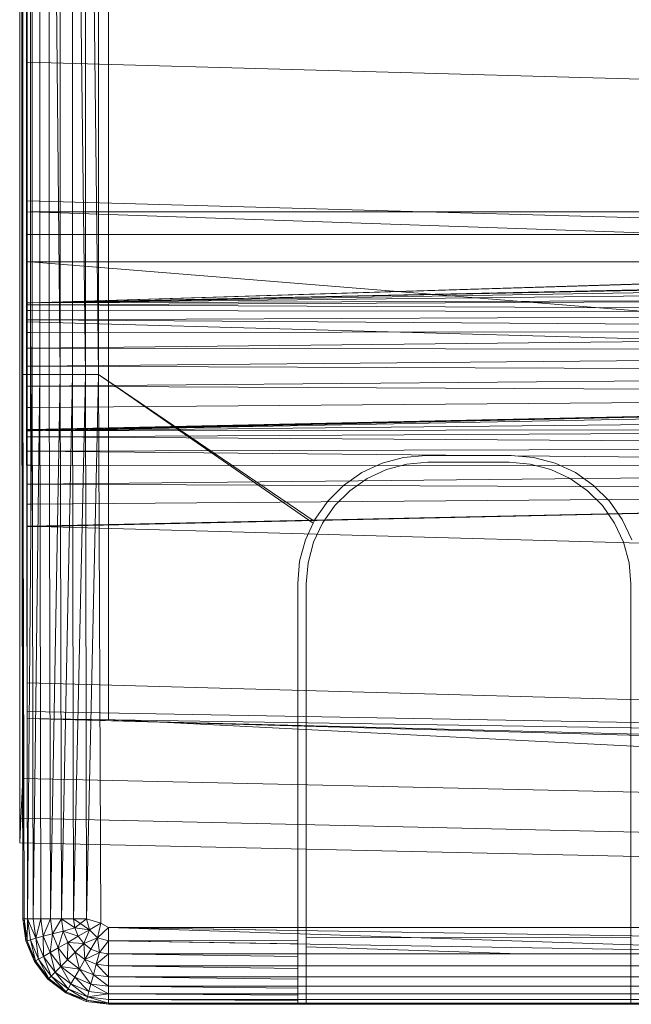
# Model space of a CAD drawing. Header units: metres. Extents: x 391.1 to 427.5, y 12.7 to 28.4.
# Tile 207 of 222: x 412.647 to 412.752, y 22.793 to 22.962. Entities that reach past the tile are written whole.
import ezdxf

# ---------------------------------------------------------------- set-up
doc = ezdxf.new("R2010")
doc.units = ezdxf.units.M
doc.layers.add('A-DETL-____-MBND', color=7, linetype='Continuous', lineweight=18)

# ---------------------------------------------------------------- blocks, each defined once
blk = doc.blocks.new('Family - Inodor PS-1-153609-01_ENLLUMENAT_PS1')
at = {"layer": 'A-DETL-____-MBND', "color": 253, "true_color": 0xaaaaaa}
for p, q in [((0.00056, 0.01465), (0.00056, 0.38826)), ((0.00056, 0.01465), (0.00056, 0.38826)), ((0, 0.03874), (0, 0.36709)), ((0, 0.36709), (0, 0.03874)), ((0.00056, 0.36709), (0.00056, 0.03874)), ((0.00056, 0.03874), (0.00056, 0.36709)), ((0.01521, 0.35226), (0.01521, 0.04887)), ((0.01521, 0.35226), (0.01521, 0.04887)), ((0.00036, 0.10805), (0.00036, 0.29485)), ((0.00036, 0.10805), (0.00036, 0.29485)), ((0.00056, 0.10805), (0.00056, 0.29485)), ((0.00056, 0.10805), (0.00056, 0.29485)), ((0.00056, 0.10805), (0.00056, 0.29485)), ((0.00116, 0.10805), (0.00116, 0.29485)), ((0.00116, 0.10805), (0.00116, 0.29485)), ((0.00116, 0.10805), (0.00116, 0.29485)), ((0.00213, 0.10805), (0.00213, 0.29485)), ((0.00213, 0.10805), (0.00213, 0.29485)), ((0.00213, 0.10805), (0.00213, 0.29485)), ((0.00345, 0.10805), (0.00345, 0.29485)), ((0.00345, 0.10805), (0.00345, 0.29485)), ((0.00345, 0.10805), (0.00345, 0.29485)), ((0.00508, 0.10805), (0.00508, 0.29485)), ((0.00508, 0.10805), (0.00508, 0.29485)), ((0.00508, 0.10805), (0.00508, 0.29485)), ((0.00508, 0.29485), (0.00696, 0.10805)), ((0.00696, 0.10805), (0.00508, 0.29485)), ((0.00696, 0.10805), (0.00696, 0.29485)), ((0.00696, 0.10805), (0.00696, 0.29485)), ((0.00696, 0.10805), (0.00696, 0.29485)), ((0.00904, 0.10805), (0.00904, 0.29485)), ((0.00904, 0.10805), (0.00904, 0.29485)), ((0.00904, 0.10805), (0.00904, 0.29485)), ((0.00904, 0.29485), (0.01126, 0.10805)), ((0.01126, 0.10805), (0.00904, 0.29485)), ((0.01126, 0.10805), (0.01126, 0.29485)), ((0.01126, 0.10805), (0.01126, 0.29485)), ((0.01126, 0.29485), (0.01354, 0.10805)), ((0.01126, 0.10805), (0.01126, 0.29485)), ((0.01354, 0.10805), (0.01126, 0.29485)), ((0.01354, 0.10805), (0.01354, 0.29485)), ((0.01354, 0.10805), (0.01354, 0.29485)), ((0.01354, 0.10805), (0.01354, 0.29485)), ((0.00127, 0.12028), (0.00127, 0.28568)), ((0.00127, 0.1359), (0.00127, 0.27007)), ((0.00127, 0.26951), (0.00127, 0.13591)), ((0.00186, 0.27003), (0.00186, 0.13594)), ((0.00186, 0.13594), (0.00186, 0.27003)), ((0.00186, 0.13594), (0.00186, 0.27003)), ((0.00186, 0.13594), (0.00186, 0.27003)), ((0.00127, 0.16159), (0.00127, 0.18701)), ((0.00127, 0.13782), (0.00127, 0.16159)), ((0.00127, 0.16159), (0.51095, 0.14752)), ((0.00127, 0.11707), (0.00127, 0.13782)), ((0.00127, 0.13782), (0.51095, 0.12375)), ((0.00127, 0.13591), (0.00186, 0.13594)), ((0.00127, 0.13591), (0.00186, 0.13594)), ((0.00127, 0.1359), (0.00186, 0.13594)), ((0.00127, 0.1359), (0.00186, 0.13594)), ((0.00127, 0.13591), (0.00127, 0.13203)), ((0.00127, 0.1359), (0.00127, 0.12034)), ((0.00186, 0.13594), (0.00186, 0.13205)), ((0.00186, 0.13205), (0.00186, 0.13594)), ((0.28176, 0.13594), (0.00186, 0.13594)), ((0.00186, 0.13594), (0.28176, 0.13594)), ((0.00187, 0.12032), (0.00186, 0.13594)), ((0.00186, 0.13594), (0.28176, 0.12632)), ((0.00186, 0.13594), (0.00187, 0.12032)), ((0.28176, 0.12632), (0.00186, 0.13594)), ((0.00186, 0.13594), (0.28176, 0.13594)), ((0.00186, 0.13594), (0.28176, 0.13594)), ((0.00187, 0.12032), (0.52327, 0.13646)), ((0.00187, 0.12032), (0.51154, 0.13594)), ((0.00187, 0.12032), (0.51154, 0.13594)), ((0.00127, 0.13203), (0.00186, 0.13205)), ((0.00127, 0.13203), (0.00186, 0.13205)), ((0.00127, 0.13203), (0.00127, 0.12737)), ((0.00186, 0.13205), (0.00186, 0.12737)), ((0.00186, 0.12737), (0.00186, 0.13205)), ((0.00186, 0.13205), (0.28176, 0.13205)), ((0.00186, 0.13205), (0.28176, 0.13205)), ((0.00127, 0.12734), (0.00186, 0.12737)), ((0.00127, 0.12736), (0.00186, 0.12737)), ((0.00186, 0.12737), (0.00127, 0.12734)), ((0.00127, 0.12737), (0.00186, 0.12737)), ((0.00127, 0.12737), (0.00127, 0.12736)), ((0.00186, 0.12737), (0.00127, 0.12736)), ((0.00127, 0.12737), (0.00186, 0.12737)), ((0.00127, 0.12736), (0.00127, 0.12734)), ((0.00127, 0.12734), (0.00127, 0.09845)), ((0.00192, 0.09837), (0.00186, 0.12737)), ((0.00186, 0.12737), (0.28175, 0.10471)), ((0.00186, 0.12737), (0.00192, 0.09837)), ((0.28175, 0.10471), (0.00186, 0.12737)), ((0.00186, 0.12737), (0.28176, 0.12737)), ((0.00186, 0.12737), (0.28176, 0.12737)), ((0.00187, 0.12032), (0.28176, 0.12632)), ((0.00187, 0.12032), (0.28176, 0.12632)), ((0.00187, 0.12032), (0.28176, 0.12632)), ((0.00187, 0.12032), (0.28176, 0.12632)), ((0.00187, 0.12032), (0.28176, 0.12601)), ((0.00187, 0.12032), (0.28176, 0.12601)), ((0.00187, 0.12032), (0.28176, 0.12503)), ((0.00187, 0.12032), (0.28176, 0.12503)), ((0.00187, 0.12032), (0.28176, 0.12343)), ((0.00187, 0.12032), (0.28176, 0.12343)), ((0.00127, 0.12034), (0.00187, 0.12032)), ((0.00127, 0.12034), (0.00127, 0.12029)), ((0.00127, 0.12034), (0.00187, 0.12032)), ((0.00187, 0.12032), (0.00127, 0.12029)), ((0.00127, 0.12028), (0.00187, 0.12032)), ((0.00127, 0.12028), (0.00187, 0.12032)), ((0.00127, 0.12028), (0.00127, 0.11997)), ((0.00127, 0.11997), (0.00187, 0.12)), ((0.00127, 0.11997), (0.00187, 0.12)), ((0.00127, 0.11997), (0.00127, 0.11899)), ((0.00187, 0.12), (0.28176, 0.12125)), ((0.00187, 0.12), (0.28176, 0.12125)), ((0.00187, 0.12032), (0.28176, 0.12125)), ((0.00187, 0.12032), (0.28176, 0.12125)), ((0.00187, 0.12032), (0.00187, 0.12)), ((0.00187, 0.12), (0.00187, 0.12032)), ((0.00187, 0.12), (0.00187, 0.11902)), ((0.28176, 0.11858), (0.00187, 0.12)), ((0.00187, 0.11902), (0.00187, 0.12)), ((0.28176, 0.11858), (0.00187, 0.12)), ((0.00127, 0.11899), (0.00187, 0.11902)), ((0.00127, 0.11899), (0.00187, 0.11902)), ((0.00127, 0.11899), (0.00127, 0.1174)), ((0.00187, 0.11902), (0.00187, 0.11742)), ((0.00187, 0.11742), (0.00187, 0.11902)), ((0.00187, 0.11902), (0.28176, 0.11858)), ((0.28176, 0.11858), (0.00187, 0.11902)), ((0.00187, 0.11742), (0.28176, 0.11858)), ((0.00187, 0.11742), (0.28176, 0.11858)), ((0.00127, 0.1174), (0.00187, 0.11742)), ((0.00127, 0.1174), (0.00187, 0.11742)), ((0.00127, 0.1174), (0.00127, 0.11524)), ((0.00127, 0.08204), (0.00127, 0.11707)), ((0.00127, 0.11707), (0.51095, 0.10299)), ((0.00187, 0.11742), (0.00187, 0.11525)), ((0.00187, 0.11525), (0.00187, 0.11742)), ((0.00187, 0.11742), (0.28176, 0.11547)), ((0.28176, 0.11547), (0.00187, 0.11742)), ((0.00127, 0.11524), (0.00187, 0.11525)), ((0.00127, 0.11524), (0.00187, 0.11525)), ((0.00127, 0.11524), (0.00127, 0.11257)), ((0.00187, 0.11257), (0.28176, 0.11547)), ((0.00187, 0.11257), (0.28176, 0.11547)), ((0.00187, 0.11525), (0.28176, 0.11547)), ((0.00187, 0.11525), (0.28176, 0.11547)), ((0.00187, 0.11525), (0.00187, 0.11257)), ((0.00187, 0.11257), (0.00187, 0.11525)), ((0.00127, 0.11257), (0.00187, 0.11257)), ((0.00127, 0.11257), (0.00127, 0.10948)), ((0.00127, 0.11257), (0.00187, 0.11257)), ((0.00187, 0.11257), (0.00127, 0.11257)), ((0.00127, 0.11257), (0.00187, 0.11257)), ((0.00187, 0.11257), (0.00187, 0.10947)), ((0.00187, 0.10947), (0.00187, 0.11257)), ((0.00187, 0.11257), (0.28176, 0.11204)), ((0.28176, 0.11204), (0.00187, 0.11257)), ((0.00187, 0.10947), (0.28176, 0.11204)), ((0.00187, 0.10947), (0.28176, 0.11204)), ((0.00127, 0.10948), (0.00187, 0.10947)), ((0.00127, 0.10948), (0.00127, 0.10947)), ((0.00127, 0.10948), (0.00187, 0.10947)), ((0.00127, 0.10947), (0.00187, 0.10947)), ((0.00127, 0.10947), (0.00127, 0.10605)), ((0.00127, 0.10947), (0.00187, 0.10947)), ((0.00127, 0.10947), (0.00127, 0.10947)), ((0.00187, 0.10947), (0.00127, 0.10947)), ((0.00187, 0.10947), (0.00127, 0.10947)), ((0.00187, 0.10604), (0.00187, 0.10947)), ((0.00187, 0.10947), (0.28176, 0.10839)), ((0.00187, 0.10947), (0.00187, 0.10604)), ((0.28176, 0.10839), (0.00187, 0.10947)), ((0.00187, 0.10604), (0.28176, 0.10839)), ((0.00187, 0.10604), (0.28176, 0.10839)), ((0.00056, 0.01465), (0.00036, 0.10805)), ((0.00036, 0.10805), (0.00056, 0.10805)), ((0.00056, 0.01465), (0.00036, 0.10805)), ((0.00056, 0.10805), (0.00036, 0.10805)), ((0.00036, 0.10805), (0.00056, 0.10805)), ((0.00056, 0.10805), (0.00076, 0.01465)), ((0.00056, 0.10805), (0.00116, 0.10805)), ((0.00056, 0.10805), (0.00076, 0.01465)), ((0.00076, 0.01465), (0.00056, 0.10805)), ((0.00116, 0.10805), (0.00056, 0.10805)), ((0.00056, 0.10805), (0.00116, 0.10805)), ((0.00116, 0.10805), (0.00136, 0.01465)), ((0.00116, 0.10805), (0.00213, 0.10805)), ((0.00116, 0.10805), (0.00136, 0.01465)), ((0.00136, 0.01465), (0.00116, 0.10805)), ((0.00116, 0.10805), (0.00213, 0.10805)), ((0.00116, 0.10805), (0.00213, 0.10805)), ((0.00136, 0.01465), (0.00213, 0.10805)), ((0.00136, 0.01465), (0.00213, 0.10805)), ((0.00213, 0.10805), (0.00233, 0.01465)), ((0.00213, 0.10805), (0.00345, 0.10805)), ((0.00213, 0.10805), (0.00233, 0.01465)), ((0.00233, 0.01465), (0.00213, 0.10805)), ((0.00213, 0.10805), (0.00345, 0.10805)), ((0.00213, 0.10805), (0.00345, 0.10805)), ((0.00233, 0.01465), (0.00345, 0.10805)), ((0.00233, 0.01465), (0.00345, 0.10805)), ((0.00345, 0.10805), (0.00365, 0.01465)), ((0.00345, 0.10805), (0.00365, 0.01465)), ((0.00365, 0.01465), (0.00345, 0.10805)), ((0.00508, 0.10805), (0.00345, 0.10805)), ((0.00345, 0.10805), (0.00508, 0.10805)), ((0.00508, 0.10805), (0.00528, 0.01465)), ((0.00508, 0.10805), (0.00528, 0.01465)), ((0.00528, 0.01465), (0.00508, 0.10805)), ((0.00508, 0.10805), (0.00696, 0.10805)), ((0.00508, 0.10805), (0.00696, 0.10805)), ((0.00528, 0.01465), (0.00696, 0.10805)), ((0.00528, 0.01465), (0.00696, 0.10805)), ((0.00696, 0.10805), (0.00716, 0.01465)), ((0.00696, 0.10805), (0.00716, 0.01465)), ((0.00716, 0.01465), (0.00696, 0.10805)), ((0.00696, 0.10805), (0.00904, 0.10805)), ((0.00696, 0.10805), (0.00904, 0.10805)), ((0.00716, 0.01465), (0.00904, 0.10805)), ((0.00716, 0.01465), (0.00904, 0.10805)), ((0.00904, 0.10805), (0.00924, 0.01465)), ((0.00904, 0.10805), (0.00924, 0.01465)), ((0.00924, 0.01465), (0.00904, 0.10805)), ((0.00904, 0.10805), (0.01126, 0.10805)), ((0.00904, 0.10805), (0.01126, 0.10805)), ((0.00924, 0.01465), (0.01126, 0.10805)), ((0.00924, 0.01465), (0.01126, 0.10805)), ((0.01126, 0.10805), (0.01146, 0.01465)), ((0.01126, 0.10805), (0.01146, 0.01465)), ((0.01146, 0.01465), (0.01126, 0.10805)), ((0.01126, 0.10805), (0.01354, 0.10805)), ((0.01126, 0.10805), (0.01354, 0.10805)), ((0.01146, 0.01465), (0.01354, 0.10805)), ((0.01146, 0.01465), (0.01354, 0.10805)), ((0.01146, 0.01465), (0.01354, 0.10805)), ((0.01394, 0.01391), (0.01354, 0.10805)), ((0.01394, 0.01391), (0.01354, 0.10805)), ((0.01354, 0.10805), (0.05033, 0.08252)), ((0.01354, 0.10805), (0.05048, 0.08285)), ((0.05033, 0.08252), (0.01354, 0.10805)), ((0.01354, 0.10805), (0.05048, 0.08285)), ((0.01354, 0.10805), (0.01394, 0.01391)), ((0.00127, 0.10605), (0.00187, 0.10604)), ((0.00127, 0.10605), (0.00127, 0.10604)), ((0.00127, 0.10605), (0.00187, 0.10604)), ((0.00127, 0.10603), (0.00187, 0.10604)), ((0.00127, 0.10604), (0.00187, 0.10604)), ((0.00127, 0.10604), (0.00127, 0.10603)), ((0.00187, 0.10604), (0.00127, 0.10603)), ((0.00187, 0.10604), (0.00127, 0.10604)), ((0.00127, 0.10603), (0.00127, 0.10239)), ((0.00187, 0.10604), (0.00187, 0.10238)), ((0.00187, 0.10238), (0.00187, 0.10604)), ((0.00187, 0.10604), (0.28176, 0.10461)), ((0.28176, 0.10461), (0.00187, 0.10604)), ((0.28176, 0.10461), (0.00127, 0.09848)), ((0.00187, 0.09861), (0.28176, 0.10461)), ((0.00187, 0.09861), (0.28176, 0.10461)), ((0.00187, 0.10238), (0.28176, 0.10461)), ((0.00187, 0.10238), (0.28176, 0.10461)), ((0.00192, 0.09837), (0.28175, 0.10471)), ((0.00192, 0.09837), (0.28175, 0.10471)), ((0.00192, 0.09837), (0.28181, 0.10371)), ((0.00192, 0.09837), (0.28181, 0.10371)), ((0.00127, 0.10239), (0.00187, 0.10238)), ((0.00127, 0.10239), (0.00127, 0.10238)), ((0.00127, 0.10239), (0.00187, 0.10238)), ((0.00127, 0.10238), (0.00187, 0.10238)), ((0.00127, 0.10238), (0.00127, 0.09862)), ((0.00187, 0.10238), (0.00127, 0.10238)), ((0.00187, 0.10238), (0.00187, 0.09861)), ((0.00187, 0.09861), (0.00187, 0.10238)), ((0.00192, 0.09837), (0.28181, 0.10126)), ((0.00192, 0.09837), (0.28181, 0.10126)), ((0.00127, 0.09862), (0.00187, 0.09861)), ((0.00127, 0.09862), (0.00127, 0.09861)), ((0.00127, 0.09862), (0.00187, 0.09861)), ((0.00127, 0.09859), (0.00187, 0.09861)), ((0.00187, 0.09861), (0.00127, 0.09858)), ((0.00187, 0.09861), (0.00127, 0.09858)), ((0.00127, 0.09861), (0.00187, 0.09861)), ((0.00127, 0.09861), (0.00127, 0.09859)), ((0.00187, 0.09861), (0.00127, 0.09859)), ((0.00187, 0.09861), (0.00127, 0.09861)), ((0.00127, 0.09859), (0.00127, 0.09858)), ((0.00127, 0.09858), (0.00127, 0.09848)), ((0.00127, 0.09845), (0.00192, 0.09837)), ((0.00127, 0.09845), (0.00127, 0.09833)), ((0.00127, 0.09845), (0.00192, 0.09837)), ((0.00127, 0.09833), (0.00192, 0.09837)), ((0.00192, 0.09837), (0.00127, 0.09833)), ((0.00127, 0.09833), (0.00127, 0.09734)), ((0.00192, 0.09737), (0.28181, 0.09882)), ((0.00192, 0.09737), (0.28181, 0.09882)), ((0.00192, 0.09837), (0.28181, 0.09882)), ((0.00192, 0.09837), (0.28181, 0.09882)), ((0.00192, 0.09837), (0.00192, 0.09737)), ((0.00192, 0.09737), (0.00192, 0.09837)), ((0.00127, 0.09734), (0.00192, 0.09737)), ((0.00127, 0.09734), (0.00192, 0.09737)), ((0.00127, 0.09734), (0.00127, 0.09489)), ((0.00192, 0.09737), (0.00192, 0.09491)), ((0.00192, 0.09491), (0.00192, 0.09737)), ((0.00192, 0.09737), (0.28181, 0.09554)), ((0.28181, 0.09554), (0.00192, 0.09737)), ((0.00127, 0.09489), (0.00192, 0.09491)), ((0.00127, 0.09489), (0.00192, 0.09491)), ((0.00127, 0.09489), (0.00127, 0.09247)), ((0.00192, 0.09491), (0.28181, 0.09554)), ((0.00192, 0.09491), (0.28181, 0.09554)), ((0.00192, 0.09491), (0.00192, 0.09248)), ((0.28181, 0.09212), (0.00192, 0.09491)), ((0.00192, 0.09248), (0.00192, 0.09491)), ((0.28181, 0.09212), (0.00192, 0.09491)), ((0.06584, 0.09382), (0.06214, 0.09282)), ((0.06966, 0.09415), (0.06584, 0.09382)), ((0.07002, 0.093), (0.0664, 0.09268)), ((0.0664, 0.09268), (0.07002, 0.093)), ((0.08431, 0.09415), (0.06966, 0.09415)), ((0.08394, 0.093), (0.07002, 0.093)), ((0.07002, 0.093), (0.08394, 0.093)), ((0.08757, 0.09268), (0.08394, 0.093)), ((0.08394, 0.093), (0.08757, 0.09268)), ((0.08812, 0.09382), (0.08431, 0.09415)), ((0.09182, 0.09282), (0.08812, 0.09382)), ((0.00127, 0.09247), (0.00192, 0.09248)), ((0.00127, 0.09247), (0.00192, 0.09248)), ((0.00127, 0.09247), (0.00127, 0.0892)), ((0.00192, 0.09248), (0.00192, 0.0892)), ((0.00192, 0.0892), (0.00192, 0.09248)), ((0.00192, 0.09248), (0.28181, 0.09212)), ((0.28181, 0.09212), (0.00192, 0.09248)), ((0.00192, 0.0892), (0.28181, 0.09212)), ((0.00192, 0.0892), (0.28181, 0.09212)), ((0.06214, 0.09282), (0.05867, 0.09121)), ((0.06288, 0.09174), (0.05958, 0.0902)), ((0.05958, 0.0902), (0.06288, 0.09174)), ((0.0664, 0.09268), (0.06288, 0.09174)), ((0.06288, 0.09174), (0.0664, 0.09268)), ((0.09108, 0.09174), (0.08757, 0.09268)), ((0.08757, 0.09268), (0.09108, 0.09174)), ((0.09438, 0.0902), (0.09108, 0.09174)), ((0.09108, 0.09174), (0.09438, 0.0902)), ((0.0953, 0.09121), (0.09182, 0.09282)), ((0.05867, 0.09121), (0.05553, 0.08901)), ((0.05958, 0.0902), (0.0566, 0.08811)), ((0.0566, 0.08811), (0.05958, 0.0902)), ((0.09736, 0.08811), (0.09438, 0.0902)), ((0.09438, 0.0902), (0.09736, 0.08811)), ((0.09843, 0.08901), (0.0953, 0.09121)), ((0.00127, 0.0892), (0.00192, 0.0892)), ((0.00127, 0.0892), (0.00127, 0.08579)), ((0.00127, 0.0892), (0.00192, 0.0892)), ((0.00127, 0.0892), (0.00127, 0.0892)), ((0.00192, 0.0892), (0.00127, 0.0892)), ((0.00127, 0.0892), (0.00192, 0.0892)), ((0.28182, 0.08802), (0.00127, 0.08189)), ((0.00192, 0.08578), (0.00192, 0.0892)), ((0.00192, 0.0892), (0.28182, 0.08802)), ((0.00192, 0.0892), (0.00192, 0.08578)), ((0.28182, 0.08802), (0.00192, 0.0892)), ((0.00192, 0.08202), (0.28182, 0.08802)), ((0.00192, 0.08202), (0.28182, 0.08802)), ((0.00192, 0.08578), (0.28182, 0.08802)), ((0.00192, 0.08578), (0.28182, 0.08802)), ((0.05553, 0.08901), (0.05282, 0.0863)), ((0.0566, 0.08811), (0.05403, 0.08554)), ((0.05403, 0.08554), (0.0566, 0.08811)), ((0.09993, 0.08554), (0.09736, 0.08811)), ((0.09736, 0.08811), (0.09993, 0.08554)), ((0.10114, 0.0863), (0.09843, 0.08901)), ((0.05282, 0.0863), (0.05062, 0.08316)), ((0.10334, 0.08316), (0.10114, 0.0863)), ((0.00127, 0.08579), (0.00192, 0.08578)), ((0.00127, 0.08579), (0.00127, 0.08578)), ((0.00127, 0.08579), (0.00192, 0.08578)), ((0.00127, 0.08577), (0.00192, 0.08578)), ((0.00127, 0.08578), (0.00192, 0.08578)), ((0.00127, 0.08578), (0.00127, 0.08577)), ((0.00192, 0.08578), (0.00127, 0.08577)), ((0.00192, 0.08578), (0.00127, 0.08578)), ((0.00127, 0.08577), (0.00127, 0.08203)), ((0.00192, 0.08578), (0.00192, 0.08202)), ((0.00192, 0.08202), (0.00192, 0.08578)), ((0.05403, 0.08554), (0.05194, 0.08256)), ((0.05194, 0.08256), (0.05403, 0.08554)), ((0.10202, 0.08256), (0.09993, 0.08554)), ((0.09993, 0.08554), (0.10202, 0.08256)), ((0.05033, 0.08252), (0.05048, 0.08285)), ((0.05062, 0.08316), (0.05048, 0.08285)), ((0.10496, 0.07969), (0.10334, 0.08316)), ((0.00127, 0.05515), (0.00127, 0.08204)), ((0.00127, 0.08204), (0.51095, 0.06796)), ((0.00127, 0.08203), (0.00192, 0.08202)), ((0.00127, 0.08203), (0.00127, 0.08202)), ((0.00127, 0.08203), (0.00192, 0.08202)), ((0.00192, 0.08202), (0.00127, 0.08201)), ((0.00127, 0.08202), (0.00192, 0.08202)), ((0.00127, 0.08202), (0.00127, 0.08201)), ((0.00192, 0.08202), (0.00127, 0.08201)), ((0.00192, 0.08202), (0.00127, 0.08202)), ((0.00127, 0.08201), (0.00127, 0.08189)), ((0.049, 0.07969), (0.05033, 0.08252)), ((0.05194, 0.08256), (0.0504, 0.07926)), ((0.0504, 0.07926), (0.05194, 0.08256)), ((0.10356, 0.07926), (0.10202, 0.08256)), ((0.10202, 0.08256), (0.10356, 0.07926)), ((0.04801, 0.07599), (0.049, 0.07969)), ((0.0504, 0.07926), (0.04946, 0.07574)), ((0.04946, 0.07574), (0.0504, 0.07926)), ((0.1045, 0.07574), (0.10356, 0.07926)), ((0.10356, 0.07926), (0.1045, 0.07574)), ((0.04768, 0.07217), (0.04801, 0.07599)), ((0.04946, 0.07574), (0.04914, 0.07212)), ((0.04914, 0.07212), (0.04946, 0.07574)), ((0.10482, 0.07212), (0.1045, 0.07574)), ((0.1045, 0.07574), (0.10482, 0.07212)), ((0.04768, 0.01373), (0.04768, 0.07217)), ((0.04914, 0.07212), (0.04914, 0.0001)), ((0.04914, 0.01147), (0.04914, 0.07212)), ((0.10482, 0.0001), (0.10482, 0.07212)), ((0.10482, 0.07212), (0.10482, 0.01141)), ((0.00127, 0.05515), (0.51095, 0.04107)), ((0.00127, 0.0502), (0.00127, 0.05515)), ((0.00127, 0.0502), (0.51095, 0.04107)), ((0.00127, 0.04902), (0.00127, 0.0502)), ((0.51095, 0.03494), (0.00127, 0.04902)), ((0.00127, 0.04902), (0.51095, 0.03612)), ((0.00127, 0.04902), (0.51095, 0.04107)), ((0.01521, 0.04887), (0.15161, 0.04193)), ((0.17966, 0.0405), (0.01521, 0.04887)), ((0, 0.03191), (0, 0.03874)), ((0, 0.03874), (0, 0.03191)), ((0.00056, 0.03874), (0.00022, 0.03191)), ((0.00022, 0.03191), (0.00056, 0.03874)), ((0.00056, 0.03874), (0.31998, 0.03162)), ((0.00056, 0.03874), (0.31998, 0.03162)), ((0, 0.03191), (0, 0.02769)), ((0, 0.02769), (0, 0.03191)), ((0.00022, 0.03191), (0, 0.02769)), ((0, 0.02769), (0.00022, 0.03191)), ((0.00022, 0.03191), (0.31971, 0.02479)), ((0.00022, 0.03191), (0.31971, 0.02479)), ((0, 0.02769), (0.31954, 0.02057)), ((0, 0.02769), (0.31954, 0.02057)), ((0.00106, 0.01086), (0.00056, 0.01465)), ((0.00106, 0.01086), (0.00056, 0.01465)), ((0.00106, 0.01086), (0.00056, 0.01465)), ((0.00056, 0.01465), (0.00076, 0.01465)), ((0.00106, 0.01086), (0.00056, 0.01465)), ((0.00056, 0.01465), (0.00076, 0.01465)), ((0.00056, 0.01465), (0.00076, 0.01465)), ((0.00076, 0.01465), (0.00126, 0.01091)), ((0.00076, 0.01465), (0.00136, 0.01465)), ((0.00106, 0.01086), (0.00076, 0.01465)), ((0.00076, 0.01465), (0.00126, 0.01091)), ((0.00106, 0.01086), (0.00076, 0.01465)), ((0.00126, 0.01091), (0.00076, 0.01465)), ((0.00076, 0.01465), (0.00136, 0.01465)), ((0.00076, 0.01465), (0.00136, 0.01465)), ((0.00126, 0.01091), (0.00136, 0.01465)), ((0.00126, 0.01091), (0.00136, 0.01465)), ((0.00136, 0.01465), (0.00183, 0.01106)), ((0.00136, 0.01465), (0.00233, 0.01465)), ((0.00136, 0.01465), (0.00183, 0.01106)), ((0.00183, 0.01106), (0.00136, 0.01465)), ((0.00136, 0.01465), (0.00277, 0.01132)), ((0.00277, 0.01132), (0.00136, 0.01465)), ((0.00136, 0.01465), (0.00233, 0.01465)), ((0.00136, 0.01465), (0.00233, 0.01465)), ((0.00233, 0.01465), (0.00277, 0.01132)), ((0.00233, 0.01465), (0.00365, 0.01465)), ((0.00277, 0.01132), (0.00233, 0.01465)), ((0.00277, 0.01132), (0.00233, 0.01465)), ((0.00233, 0.01465), (0.00365, 0.01465)), ((0.00233, 0.01465), (0.00365, 0.01465)), ((0.00277, 0.01132), (0.00365, 0.01465)), ((0.00277, 0.01132), (0.00365, 0.01465)), ((0.00365, 0.01465), (0.00405, 0.01166)), ((0.00365, 0.01465), (0.00528, 0.01465)), ((0.00365, 0.01465), (0.00405, 0.01166)), ((0.00405, 0.01166), (0.00365, 0.01465)), ((0.00365, 0.01465), (0.00528, 0.01465)), ((0.00365, 0.01465), (0.00528, 0.01465)), ((0.00405, 0.01166), (0.00528, 0.01465)), ((0.00405, 0.01166), (0.00528, 0.01465)), ((0.00528, 0.01465), (0.00562, 0.01208)), ((0.00528, 0.01465), (0.00716, 0.01465)), ((0.00528, 0.01465), (0.00562, 0.01208)), ((0.00562, 0.01208), (0.00528, 0.01465)), ((0.00528, 0.01465), (0.00716, 0.01465)), ((0.00528, 0.01465), (0.00716, 0.01465)), ((0.00562, 0.01208), (0.00716, 0.01465)), ((0.00562, 0.01208), (0.00716, 0.01465)), ((0.00716, 0.01465), (0.00744, 0.01257)), ((0.00716, 0.01465), (0.00924, 0.01465)), ((0.00716, 0.01465), (0.00744, 0.01257)), ((0.00744, 0.01257), (0.00716, 0.01465)), ((0.00716, 0.01465), (0.00945, 0.01311)), ((0.00945, 0.01311), (0.00716, 0.01465)), ((0.00716, 0.01465), (0.00924, 0.01465)), ((0.00716, 0.01465), (0.00924, 0.01465)), ((0.00924, 0.01465), (0.00945, 0.01311)), ((0.00924, 0.01465), (0.01146, 0.01465)), ((0.00945, 0.01311), (0.00924, 0.01465)), ((0.00924, 0.01465), (0.01196, 0.01277)), ((0.00945, 0.01311), (0.00924, 0.01465)), ((0.00924, 0.01465), (0.01146, 0.01465)), ((0.00945, 0.01311), (0.01146, 0.01465)), ((0.01146, 0.01465), (0.01196, 0.01277)), ((0.01146, 0.01465), (0.01394, 0.01391)), ((0.01146, 0.01465), (0.01394, 0.01391)), ((0.01196, 0.01277), (0.01394, 0.01391)), ((0.01196, 0.01277), (0.01394, 0.01391)), ((0.01394, 0.01391), (0.01334, 0.0114)), ((0.01334, 0.0114), (0.01394, 0.01391)), ((0.01334, 0.0114), (0.01394, 0.01391)), ((0.01394, 0.01391), (0.01521, 0.01318)), ((0.01394, 0.01391), (0.01521, 0.01318)), ((0.01521, 0.01318), (0.01394, 0.01391)), ((0.04768, 0.01318), (0.04768, 0.01373)), ((0.00405, 0.01166), (0.00562, 0.01208)), ((0.00405, 0.01166), (0.00562, 0.01208)), ((0.00405, 0.01166), (0.00562, 0.01208)), ((0.0052, 0.00887), (0.00562, 0.01208)), ((0.0052, 0.00887), (0.00562, 0.01208)), ((0.00562, 0.01208), (0.00744, 0.01257)), ((0.00562, 0.01208), (0.00744, 0.01257)), ((0.00562, 0.01208), (0.00744, 0.01257)), ((0.00562, 0.01208), (0.00661, 0.00968)), ((0.00562, 0.01208), (0.00661, 0.00968)), ((0.00661, 0.00968), (0.00562, 0.01208)), ((0.00661, 0.00968), (0.00744, 0.01257)), ((0.00661, 0.00968), (0.00744, 0.01257)), ((0.00744, 0.01257), (0.00945, 0.01311)), ((0.00744, 0.01257), (0.00945, 0.01311)), ((0.00744, 0.01257), (0.00945, 0.01311)), ((0.00744, 0.01257), (0.00824, 0.01062)), ((0.00744, 0.01257), (0.00824, 0.01062)), ((0.00824, 0.01062), (0.00744, 0.01257)), ((0.00744, 0.01257), (0.01004, 0.01167)), ((0.01004, 0.01167), (0.00744, 0.01257)), ((0.00945, 0.01311), (0.01004, 0.01167)), ((0.00945, 0.01311), (0.01196, 0.01277)), ((0.01004, 0.01167), (0.00945, 0.01311)), ((0.01004, 0.01167), (0.00945, 0.01311)), ((0.00945, 0.01311), (0.01196, 0.01277)), ((0.00945, 0.01311), (0.01196, 0.01277)), ((0.01004, 0.01167), (0.01196, 0.01277)), ((0.01004, 0.01167), (0.01196, 0.01277)), ((0.01004, 0.01167), (0.01196, 0.01277)), ((0.01099, 0.01043), (0.01196, 0.01277)), ((0.01099, 0.01043), (0.01196, 0.01277)), ((0.01099, 0.01043), (0.01196, 0.01277)), ((0.01196, 0.01277), (0.01334, 0.0114)), ((0.01196, 0.01277), (0.01334, 0.0114)), ((0.01334, 0.0114), (0.01196, 0.01277)), ((0.01334, 0.0114), (0.01521, 0.01318)), ((0.01334, 0.0114), (0.01521, 0.01318)), ((0.01334, 0.0114), (0.01521, 0.01318)), ((0.01521, 0.01318), (0.15024, 0.00868)), ((0.01521, 0.0109), (0.01521, 0.01318)), ((0.01521, 0.01318), (0.15121, 0.01102)), ((0.01521, 0.01318), (0.15024, 0.01318)), ((0.01521, 0.0109), (0.01521, 0.01318)), ((0.04768, 0.01266), (0.01521, 0.01318)), ((0.04768, 0.01266), (0.01521, 0.01318)), ((0.01521, 0.01318), (0.04768, 0.01318)), ((0.01521, 0.0109), (0.01521, 0.01318)), ((0.04768, 0.01318), (0.01521, 0.01318)), ((0.04768, 0.01266), (0.04768, 0.01318)), ((0.04768, 0.01093), (0.04768, 0.01266)), ((0.00106, 0.01086), (0.00126, 0.01091)), ((0.00106, 0.01086), (0.00126, 0.01091)), ((0.00106, 0.01086), (0.00126, 0.01091)), ((0.00253, 0.00733), (0.00106, 0.01086)), ((0.00253, 0.00733), (0.00106, 0.01086)), ((0.00253, 0.00733), (0.00106, 0.01086)), ((0.00253, 0.00733), (0.00106, 0.01086)), ((0.00126, 0.01091), (0.00183, 0.01106)), ((0.00126, 0.01091), (0.00183, 0.01106)), ((0.00126, 0.01091), (0.00183, 0.01106)), ((0.00126, 0.01091), (0.0027, 0.00743)), ((0.00253, 0.00733), (0.00126, 0.01091)), ((0.00126, 0.01091), (0.0027, 0.00743)), ((0.00253, 0.00733), (0.00126, 0.01091)), ((0.0027, 0.00743), (0.00126, 0.01091)), ((0.00183, 0.01106), (0.00277, 0.01132)), ((0.00183, 0.01106), (0.00277, 0.01132)), ((0.00183, 0.01106), (0.00277, 0.01132)), ((0.00183, 0.01106), (0.00322, 0.00772)), ((0.0027, 0.00743), (0.00183, 0.01106)), ((0.00183, 0.01106), (0.00322, 0.00772)), ((0.0027, 0.00743), (0.00183, 0.01106)), ((0.00322, 0.00772), (0.00183, 0.01106)), ((0.00277, 0.01132), (0.00405, 0.01166)), ((0.00277, 0.01132), (0.00405, 0.01166)), ((0.00277, 0.01132), (0.00405, 0.01166)), ((0.00277, 0.01132), (0.00406, 0.00821)), ((0.00322, 0.00772), (0.00277, 0.01132)), ((0.00277, 0.01132), (0.00406, 0.00821)), ((0.00322, 0.00772), (0.00277, 0.01132)), ((0.00406, 0.00821), (0.00277, 0.01132)), ((0.00405, 0.01166), (0.0052, 0.00887)), ((0.00406, 0.00821), (0.00405, 0.01166)), ((0.00405, 0.01166), (0.0052, 0.00887)), ((0.00406, 0.00821), (0.00405, 0.01166)), ((0.0052, 0.00887), (0.00405, 0.01166)), ((0.00661, 0.00968), (0.00824, 0.01062)), ((0.00661, 0.00968), (0.00824, 0.01062)), ((0.00661, 0.00968), (0.00824, 0.01062)), ((0.00819, 0.00763), (0.00824, 0.01062)), ((0.00819, 0.00763), (0.00824, 0.01062)), ((0.00824, 0.01062), (0.01004, 0.01167)), ((0.00824, 0.01062), (0.01004, 0.01167)), ((0.00824, 0.01062), (0.01004, 0.01167)), ((0.00824, 0.01062), (0.00952, 0.00896)), ((0.00824, 0.01062), (0.00952, 0.00896)), ((0.00952, 0.00896), (0.00824, 0.01062)), ((0.00824, 0.01062), (0.01099, 0.01043)), ((0.01099, 0.01043), (0.00824, 0.01062)), ((0.00952, 0.00896), (0.01099, 0.01043)), ((0.00952, 0.00896), (0.01099, 0.01043)), ((0.00952, 0.00896), (0.01099, 0.01043)), ((0.01004, 0.01167), (0.01099, 0.01043)), ((0.01099, 0.01043), (0.01004, 0.01167)), ((0.01099, 0.01043), (0.01004, 0.01167)), ((0.01099, 0.01043), (0.01334, 0.0114)), ((0.01099, 0.01043), (0.01334, 0.0114)), ((0.01099, 0.01043), (0.01334, 0.0114)), ((0.01099, 0.01043), (0.01223, 0.00948)), ((0.01119, 0.00768), (0.01099, 0.01043)), ((0.01119, 0.00768), (0.01099, 0.01043)), ((0.01099, 0.01043), (0.01223, 0.00948)), ((0.01223, 0.00948), (0.01099, 0.01043)), ((0.01223, 0.00948), (0.01334, 0.0114)), ((0.01223, 0.00948), (0.01334, 0.0114)), ((0.01223, 0.00948), (0.01334, 0.0114)), ((0.01334, 0.0114), (0.01367, 0.00888)), ((0.01334, 0.0114), (0.01521, 0.0109)), ((0.01367, 0.00888), (0.01334, 0.0114)), ((0.01367, 0.00888), (0.01334, 0.0114)), ((0.01334, 0.0114), (0.01521, 0.0109)), ((0.01521, 0.0109), (0.01334, 0.0114)), ((0.01367, 0.00888), (0.01521, 0.0109)), ((0.01367, 0.00888), (0.01521, 0.0109)), ((0.01367, 0.00888), (0.01521, 0.0109)), ((0.01521, 0.0109), (0.04768, 0.01093)), ((0.04768, 0.01093), (0.01521, 0.0109)), ((0.01521, 0.00868), (0.01521, 0.0109)), ((0.01521, 0.0109), (0.15024, 0.00868)), ((0.01521, 0.00868), (0.01521, 0.0109)), ((0.04768, 0.01036), (0.01521, 0.0109)), ((0.01521, 0.00868), (0.01521, 0.0109)), ((0.04768, 0.01036), (0.01521, 0.0109)), ((0.04768, 0.01036), (0.04768, 0.01093)), ((0.04768, 0.00868), (0.04768, 0.01036)), ((0.04914, 0.00983), (0.04914, 0.01147)), ((0.04914, 0.01147), (0.10482, 0.01141)), ((0.10482, 0.01141), (0.10482, 0.00867)), ((0.00406, 0.00821), (0.0052, 0.00887)), ((0.00406, 0.00821), (0.0052, 0.00887)), ((0.00406, 0.00821), (0.0052, 0.00887)), ((0.0052, 0.00887), (0.00661, 0.00968)), ((0.0052, 0.00887), (0.00661, 0.00968)), ((0.0052, 0.00887), (0.00661, 0.00968)), ((0.0052, 0.00887), (0.00704, 0.00648)), ((0.00611, 0.00554), (0.0052, 0.00887)), ((0.0052, 0.00887), (0.00704, 0.00648)), ((0.00611, 0.00554), (0.0052, 0.00887)), ((0.00704, 0.00648), (0.0052, 0.00887)), ((0.00661, 0.00968), (0.00819, 0.00763)), ((0.00704, 0.00648), (0.00661, 0.00968)), ((0.00661, 0.00968), (0.00819, 0.00763)), ((0.00704, 0.00648), (0.00661, 0.00968)), ((0.00819, 0.00763), (0.00661, 0.00968)), ((0.00819, 0.00763), (0.00952, 0.00896)), ((0.00819, 0.00763), (0.00952, 0.00896)), ((0.00819, 0.00763), (0.00952, 0.00896)), ((0.00952, 0.00896), (0.01119, 0.00768)), ((0.01025, 0.00605), (0.00952, 0.00896)), ((0.01025, 0.00605), (0.00952, 0.00896)), ((0.00952, 0.00896), (0.01119, 0.00768)), ((0.01119, 0.00768), (0.00952, 0.00896)), ((0.01119, 0.00768), (0.01223, 0.00948)), ((0.01119, 0.00768), (0.01223, 0.00948)), ((0.01119, 0.00768), (0.01223, 0.00948)), ((0.01119, 0.00768), (0.01367, 0.00888)), ((0.01119, 0.00768), (0.01367, 0.00888)), ((0.01223, 0.00948), (0.01367, 0.00888)), ((0.01223, 0.00948), (0.01367, 0.00888)), ((0.01367, 0.00888), (0.01223, 0.00948)), ((0.01367, 0.00888), (0.01313, 0.00687)), ((0.01313, 0.00687), (0.01367, 0.00888)), ((0.01313, 0.00687), (0.01367, 0.00888)), ((0.01313, 0.00687), (0.01521, 0.00868)), ((0.01313, 0.00687), (0.01521, 0.00868)), ((0.01367, 0.00888), (0.01521, 0.00868)), ((0.01367, 0.00888), (0.01521, 0.00868)), ((0.01521, 0.00868), (0.01367, 0.00888)), ((0.01521, 0.0066), (0.01521, 0.00868)), ((0.01521, 0.00868), (0.15024, 0.00868)), ((0.01521, 0.0066), (0.01521, 0.00868)), ((0.04768, 0.00818), (0.01521, 0.00868)), ((0.01521, 0.0066), (0.01521, 0.00868)), ((0.04768, 0.00818), (0.01521, 0.00868)), ((0.01521, 0.00868), (0.04768, 0.00868)), ((0.04768, 0.00868), (0.01521, 0.00868)), ((0.04768, 0.00818), (0.04768, 0.00868)), ((0.04914, 0.00868), (0.04914, 0.00983)), ((0.04914, 0.00983), (0.08581, 0.00868)), ((0.04914, 0.0066), (0.04914, 0.00868)), ((0.04914, 0.00868), (0.08581, 0.00868)), ((0.08581, 0.00868), (0.10482, 0.00867)), ((0.10482, 0.00867), (0.10482, 0.0066)), ((0.00253, 0.00733), (0.0027, 0.00743)), ((0.00253, 0.00733), (0.0027, 0.00743)), ((0.00253, 0.00733), (0.0027, 0.00743)), ((0.00485, 0.00429), (0.00253, 0.00733)), ((0.00485, 0.00429), (0.00253, 0.00733)), ((0.00485, 0.00429), (0.00253, 0.00733)), ((0.00485, 0.00429), (0.00253, 0.00733)), ((0.0027, 0.00743), (0.00322, 0.00772)), ((0.0027, 0.00743), (0.00322, 0.00772)), ((0.0027, 0.00743), (0.00322, 0.00772)), ((0.0027, 0.00743), (0.005, 0.00443)), ((0.00485, 0.00429), (0.0027, 0.00743)), ((0.0027, 0.00743), (0.005, 0.00443)), ((0.00485, 0.00429), (0.0027, 0.00743)), ((0.005, 0.00443), (0.0027, 0.00743)), ((0.00322, 0.00772), (0.00406, 0.00821)), ((0.00322, 0.00772), (0.00406, 0.00821)), ((0.00322, 0.00772), (0.00406, 0.00821)), ((0.00322, 0.00772), (0.00542, 0.00485)), ((0.005, 0.00443), (0.00322, 0.00772)), ((0.00322, 0.00772), (0.00542, 0.00485)), ((0.005, 0.00443), (0.00322, 0.00772)), ((0.00542, 0.00485), (0.00322, 0.00772)), ((0.00406, 0.00821), (0.00611, 0.00554)), ((0.00542, 0.00485), (0.00406, 0.00821)), ((0.00406, 0.00821), (0.00611, 0.00554)), ((0.00542, 0.00485), (0.00406, 0.00821)), ((0.00611, 0.00554), (0.00406, 0.00821)), ((0.00704, 0.00648), (0.00819, 0.00763)), ((0.00704, 0.00648), (0.00819, 0.00763)), ((0.00704, 0.00648), (0.00819, 0.00763)), ((0.00819, 0.00763), (0.01025, 0.00605)), ((0.01025, 0.00605), (0.00819, 0.00763)), ((0.01025, 0.00605), (0.00819, 0.00763)), ((0.01025, 0.00605), (0.01119, 0.00768)), ((0.01025, 0.00605), (0.01119, 0.00768)), ((0.01025, 0.00605), (0.01119, 0.00768)), ((0.01119, 0.00768), (0.01313, 0.00687)), ((0.01264, 0.00505), (0.01119, 0.00768)), ((0.01264, 0.00505), (0.01119, 0.00768)), ((0.01119, 0.00768), (0.01313, 0.00687)), ((0.01313, 0.00687), (0.01119, 0.00768)), ((0.01264, 0.00505), (0.01313, 0.00687)), ((0.01264, 0.00505), (0.01313, 0.00687)), ((0.01264, 0.00505), (0.01313, 0.00687)), ((0.01313, 0.00687), (0.01521, 0.0066)), ((0.01521, 0.00472), (0.01313, 0.00687)), ((0.01521, 0.00472), (0.01313, 0.00687)), ((0.01313, 0.00687), (0.01521, 0.0066)), ((0.01521, 0.0066), (0.01313, 0.00687)), ((0.04768, 0.0066), (0.04768, 0.00818)), ((0.00542, 0.00485), (0.00611, 0.00554)), ((0.00542, 0.00485), (0.00611, 0.00554)), ((0.00542, 0.00485), (0.00611, 0.00554)), ((0.00611, 0.00554), (0.00704, 0.00648)), ((0.00611, 0.00554), (0.00704, 0.00648)), ((0.00611, 0.00554), (0.00704, 0.00648)), ((0.00611, 0.00554), (0.00877, 0.0035)), ((0.00829, 0.00265), (0.00611, 0.00554)), ((0.00611, 0.00554), (0.00877, 0.0035)), ((0.00829, 0.00265), (0.00611, 0.00554)), ((0.00877, 0.0035), (0.00611, 0.00554)), ((0.00704, 0.00648), (0.00943, 0.00464)), ((0.00877, 0.0035), (0.00704, 0.00648)), ((0.00704, 0.00648), (0.00943, 0.00464)), ((0.00877, 0.0035), (0.00704, 0.00648)), ((0.00943, 0.00464), (0.00704, 0.00648)), ((0.00704, 0.00648), (0.01025, 0.00605)), ((0.01025, 0.00605), (0.00704, 0.00648)), ((0.00943, 0.00464), (0.01025, 0.00605)), ((0.00943, 0.00464), (0.01025, 0.00605)), ((0.00943, 0.00464), (0.01025, 0.00605)), ((0.01025, 0.00605), (0.01264, 0.00505)), ((0.01222, 0.00348), (0.01025, 0.00605)), ((0.01222, 0.00348), (0.01025, 0.00605)), ((0.01025, 0.00605), (0.01264, 0.00505)), ((0.01264, 0.00505), (0.01025, 0.00605)), ((0.01521, 0.00472), (0.01521, 0.0066)), ((0.01521, 0.0066), (0.15024, 0.0066)), ((0.01521, 0.00472), (0.01521, 0.0066)), ((0.04768, 0.00615), (0.01521, 0.0066)), ((0.01521, 0.00472), (0.01521, 0.0066)), ((0.04768, 0.00615), (0.01521, 0.0066)), ((0.01521, 0.0066), (0.04768, 0.0066)), ((0.04768, 0.0066), (0.01521, 0.0066)), ((0.04768, 0.00615), (0.04768, 0.0066)), ((0.04768, 0.00472), (0.04768, 0.00615)), ((0.04914, 0.00472), (0.04914, 0.0066)), ((0.04914, 0.0066), (0.10482, 0.0066)), ((0.10482, 0.0066), (0.10482, 0.00472)), ((0.00485, 0.00429), (0.005, 0.00443)), ((0.00485, 0.00429), (0.005, 0.00443)), ((0.00485, 0.00429), (0.005, 0.00443)), ((0.00789, 0.00196), (0.00485, 0.00429)), ((0.00789, 0.00196), (0.00485, 0.00429)), ((0.00789, 0.00196), (0.00485, 0.00429)), ((0.00789, 0.00196), (0.00485, 0.00429)), ((0.00485, 0.00429), (0.00799, 0.00214)), ((0.00799, 0.00214), (0.00485, 0.00429)), ((0.005, 0.00443), (0.00542, 0.00485)), ((0.005, 0.00443), (0.00542, 0.00485)), ((0.005, 0.00443), (0.00542, 0.00485)), ((0.005, 0.00443), (0.00799, 0.00214)), ((0.00799, 0.00214), (0.005, 0.00443)), ((0.00799, 0.00214), (0.005, 0.00443)), ((0.00542, 0.00485), (0.00829, 0.00265)), ((0.00799, 0.00214), (0.00542, 0.00485)), ((0.00542, 0.00485), (0.00829, 0.00265)), ((0.00799, 0.00214), (0.00542, 0.00485)), ((0.00829, 0.00265), (0.00542, 0.00485)), ((0.00829, 0.00265), (0.00877, 0.0035)), ((0.00829, 0.00265), (0.00877, 0.0035)), ((0.00829, 0.00265), (0.00877, 0.0035)), ((0.00877, 0.0035), (0.00943, 0.00464)), ((0.00877, 0.0035), (0.00943, 0.00464)), ((0.00877, 0.0035), (0.00943, 0.00464)), ((0.00877, 0.0035), (0.01188, 0.00221)), ((0.01163, 0.00127), (0.00877, 0.0035)), ((0.00877, 0.0035), (0.01188, 0.00221)), ((0.01163, 0.00127), (0.00877, 0.0035)), ((0.01188, 0.00221), (0.00877, 0.0035)), ((0.00943, 0.00464), (0.01222, 0.00348)), ((0.01188, 0.00221), (0.00943, 0.00464)), ((0.00943, 0.00464), (0.01222, 0.00348)), ((0.01188, 0.00221), (0.00943, 0.00464)), ((0.01222, 0.00348), (0.00943, 0.00464)), ((0.01188, 0.00221), (0.01222, 0.00348)), ((0.01188, 0.00221), (0.01222, 0.00348)), ((0.01188, 0.00221), (0.01222, 0.00348)), ((0.01222, 0.00348), (0.01264, 0.00505)), ((0.01222, 0.00348), (0.01264, 0.00505)), ((0.01222, 0.00348), (0.01264, 0.00505)), ((0.01222, 0.00348), (0.01521, 0.00309)), ((0.01521, 0.00177), (0.01222, 0.00348)), ((0.01521, 0.00177), (0.01222, 0.00348)), ((0.01222, 0.00348), (0.01521, 0.00309)), ((0.01521, 0.00309), (0.01222, 0.00348)), ((0.01264, 0.00505), (0.01521, 0.00472)), ((0.01521, 0.00309), (0.01264, 0.00505)), ((0.01521, 0.00309), (0.01264, 0.00505)), ((0.01264, 0.00505), (0.01521, 0.00472)), ((0.01521, 0.00472), (0.01264, 0.00505)), ((0.01521, 0.00309), (0.01521, 0.00472)), ((0.01521, 0.00472), (0.15024, 0.00472)), ((0.01521, 0.00309), (0.01521, 0.00472)), ((0.04768, 0.00432), (0.01521, 0.00472)), ((0.01521, 0.00309), (0.01521, 0.00472)), ((0.04768, 0.00432), (0.01521, 0.00472)), ((0.01521, 0.00472), (0.04768, 0.00472)), ((0.04768, 0.00472), (0.01521, 0.00472)), ((0.04768, 0.00432), (0.04768, 0.00472)), ((0.04768, 0.00309), (0.04768, 0.00432)), ((0.04914, 0.00309), (0.04914, 0.00472)), ((0.04914, 0.00472), (0.10482, 0.00472)), ((0.10482, 0.00472), (0.10482, 0.00309)), ((0.00789, 0.00196), (0.00799, 0.00214)), ((0.00789, 0.00196), (0.00799, 0.00214)), ((0.00789, 0.00196), (0.00799, 0.00214)), ((0.01142, 0.0005), (0.00789, 0.00196)), ((0.01142, 0.0005), (0.00789, 0.00196)), ((0.01142, 0.0005), (0.00789, 0.00196)), ((0.01142, 0.0005), (0.00789, 0.00196)), ((0.00789, 0.00196), (0.01147, 0.00069)), ((0.01147, 0.00069), (0.00789, 0.00196)), ((0.00799, 0.00214), (0.00829, 0.00265)), ((0.00799, 0.00214), (0.00829, 0.00265)), ((0.00799, 0.00214), (0.00829, 0.00265)), ((0.00799, 0.00214), (0.01147, 0.00069)), ((0.01147, 0.00069), (0.00799, 0.00214)), ((0.01147, 0.00069), (0.00799, 0.00214)), ((0.00829, 0.00265), (0.01163, 0.00127)), ((0.01147, 0.00069), (0.00829, 0.00265)), ((0.00829, 0.00265), (0.01163, 0.00127)), ((0.01147, 0.00069), (0.00829, 0.00265)), ((0.01163, 0.00127), (0.00829, 0.00265)), ((0.01163, 0.00127), (0.01188, 0.00221)), ((0.01163, 0.00127), (0.01188, 0.00221)), ((0.01163, 0.00127), (0.01188, 0.00221)), ((0.01163, 0.00127), (0.01521, 0.00177)), ((0.01163, 0.00127), (0.01521, 0.00177)), ((0.01188, 0.00221), (0.01521, 0.00177)), ((0.01188, 0.00221), (0.01521, 0.00177)), ((0.01521, 0.00177), (0.01188, 0.00221)), ((0.01521, 0.00177), (0.01521, 0.00309)), ((0.01521, 0.00309), (0.15024, 0.00309)), ((0.01521, 0.00177), (0.01521, 0.00309)), ((0.04768, 0.00277), (0.01521, 0.00309)), ((0.01521, 0.00177), (0.01521, 0.00309)), ((0.04768, 0.00277), (0.01521, 0.00309)), ((0.01521, 0.00309), (0.04768, 0.00309)), ((0.04768, 0.00309), (0.01521, 0.00309)), ((0.01521, 0.0008), (0.01521, 0.00177)), ((0.01521, 0.00177), (0.15024, 0.00177)), ((0.01521, 0.0008), (0.01521, 0.00177)), ((0.04768, 0.00154), (0.01521, 0.00177)), ((0.01521, 0.0008), (0.01521, 0.00177)), ((0.04768, 0.00154), (0.01521, 0.00177)), ((0.01521, 0.00177), (0.04768, 0.00177)), ((0.04768, 0.00177), (0.01521, 0.00177)), ((0.04768, 0.00277), (0.04768, 0.00309)), ((0.04768, 0.00177), (0.04768, 0.00277)), ((0.04768, 0.00154), (0.04768, 0.00177)), ((0.04914, 0.00177), (0.04914, 0.00309)), ((0.04914, 0.00309), (0.10482, 0.00309)), ((0.04914, 0.0008), (0.04914, 0.00177)), ((0.04914, 0.00177), (0.10482, 0.00177)), ((0.10482, 0.00309), (0.10482, 0.00177)), ((0.10482, 0.00177), (0.10482, 0.0008)), ((0.01142, 0.0005), (0.01147, 0.00069)), ((0.01142, 0.0005), (0.01147, 0.00069)), ((0.01142, 0.0005), (0.01147, 0.00069)), ((0.01521, 0), (0.01142, 0.0005)), ((0.01521, 0), (0.01142, 0.0005)), ((0.01521, 0), (0.01142, 0.0005)), ((0.01521, 0), (0.01142, 0.0005)), ((0.01147, 0.00069), (0.01163, 0.00127)), ((0.01147, 0.00069), (0.01163, 0.00127)), ((0.01147, 0.00069), (0.01163, 0.00127)), ((0.01147, 0.00069), (0.01521, 0.0002)), ((0.01521, 0), (0.01147, 0.00069)), ((0.01147, 0.00069), (0.01521, 0.0002)), ((0.01521, 0), (0.01147, 0.00069)), ((0.01521, 0.0002), (0.01147, 0.00069)), ((0.01163, 0.00127), (0.01521, 0.0008)), ((0.01521, 0.0002), (0.01163, 0.00127)), ((0.01521, 0.0002), (0.01163, 0.00127)), ((0.01163, 0.00127), (0.01521, 0.0008)), ((0.01521, 0.0008), (0.01163, 0.00127)), ((0.01521, 0.0002), (0.01521, 0.0008)), ((0.01521, 0.0008), (0.15024, 0.0008)), ((0.01521, 0.0002), (0.01521, 0.0008)), ((0.04768, 0.00065), (0.01521, 0.0008)), ((0.01521, 0.0002), (0.01521, 0.0008)), ((0.04768, 0.00065), (0.01521, 0.0008)), ((0.01521, 0.0008), (0.04768, 0.0008)), ((0.04768, 0.0008), (0.01521, 0.0008)), ((0.01521, 0), (0.01521, 0.0002)), ((0.01521, 0.0002), (0.15024, 0.0002)), ((0.01521, 0), (0.01521, 0.0002)), ((0.01521, 0.0002), (0.04768, 0.00015)), ((0.01521, 0), (0.01521, 0.0002)), ((0.04768, 0.00015), (0.01521, 0.0002)), ((0.01521, 0.0002), (0.04768, 0.0002)), ((0.04768, 0.0002), (0.01521, 0.0002)), ((0.15024, 0), (0.01521, 0)), ((0.15024, 0), (0.01521, 0)), ((0.15024, 0), (0.01521, 0)), ((0.01521, 0), (0.15024, 0)), ((0.04768, 0.0008), (0.04768, 0.00154)), ((0.04768, 0.00065), (0.04768, 0.0008)), ((0.04768, 0.0002), (0.04768, 0.00065)), ((0.04768, 0.00015), (0.04768, 0.0002)), ((0.04768, 0), (0.04768, 0.00015)), ((0.10628, 0), (0.04768, 0)), ((0.04914, 0.0002), (0.04914, 0.0008)), ((0.04914, 0.0008), (0.10482, 0.0008)), ((0.04914, 0.0001), (0.04914, 0.0002)), ((0.04914, 0.0002), (0.10482, 0.0002)), ((0.10482, 0.0001), (0.04914, 0.0001)), ((0.10482, 0.0008), (0.10482, 0.0002)), ((0.10482, 0.0002), (0.10482, 0.0001))]:
    blk.add_line(p, q, dxfattribs=at)
blk = doc.blocks.new('LONDR55-XX_ZZ-ARQ-CAA-M3D-Londres55_ifc-1-01_ENLLUMENAT_PS1')
at = {"layer": 'A-DETL-____-MBND', "color": 253, "lineweight": 18, "true_color": 0xaaaaaa}
blk.add_blockref('Family - Inodor PS-1-153609-01_ENLLUMENAT_PS1', (412.64697, 22.7928), dxfattribs=at)

msp = doc.modelspace()

# ---------------------------------------------------------------- block references
at = {"lineweight": 5}
msp.add_blockref('LONDR55-XX_ZZ-ARQ-CAA-M3D-Londres55_ifc-1-01_ENLLUMENAT_PS1', (0, 0), dxfattribs=at)

doc.saveas('drawing.dxf')
